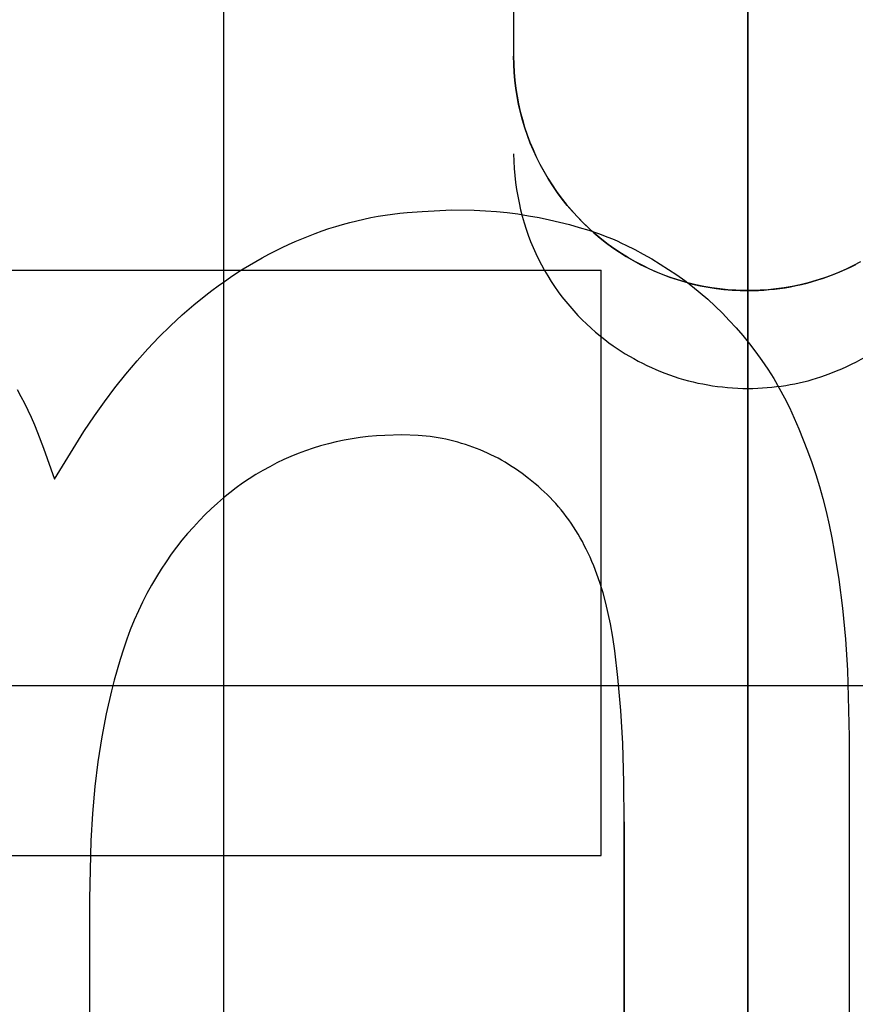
# Model space of a CAD drawing. Header units: millimetres. Extents: x -88 to 88, y -12 to 103.
# Tile 37 of 256: x -63.528 to -62.668, y 10.334 to 11.347. Entities that reach past the tile are written whole.
import ezdxf

# ---------------------------------------------------------------- set-up
doc = ezdxf.new("R2010")
doc.units = ezdxf.units.MM
doc.layers.add('Default', color=7, linetype='Continuous', true_color=0x000000)
doc.layers.add('TOP', color=7, linetype='Continuous', true_color=0xc80000)

msp = doc.modelspace()

# ---------------------------------------------------------------- linework, layer by layer
at = {"layer": 'Default', "color": 254, "true_color": 0xcad1ee}
for points in [[(-63.3179, 6.3184), (-63.3179, 12.4398)], [(-63.0195, 12.4398), (-63.0195, 11.3095)], [(-62.7782, 6.3184), (-62.7782, 12.4398)], [(-62.7782, 12.4398), (-62.7782, 6.705)], [(-62.7782, 12.4398), (-62.7782, 6.3184)], [(-63.0195, 11.3095), (-63.0193, 11.3012), (-63.0189, 11.293), (-63.0182, 11.2848), (-63.0172, 11.2766), (-63.016, 11.2685), (-63.0144, 11.2604), (-63.0126, 11.2524), (-63.0105, 11.2444), (-63.0082, 11.2365), (-63.0055, 11.2287), (-63.0027, 11.221), (-62.9995, 11.2134), (-62.9961, 11.2059), (-62.9924, 11.1985), (-62.9885, 11.1912), (-62.9843, 11.1841), (-62.9799, 11.1771), (-62.9753, 11.1703), (-62.9704, 11.1637), (-62.9654, 11.1572), (-62.96, 11.1509), (-62.9545, 11.1448), (-62.9488, 11.1389), (-62.9429, 11.1331), (-62.9368, 11.1276), (-62.9305, 11.1223), (-62.924, 11.1172), (-62.9173, 11.1124), (-62.9105, 11.1077), (-62.9036, 11.1033), (-62.8964, 11.0992), (-62.8892, 11.0952), (-62.8818, 11.0916), (-62.8743, 11.0882), (-62.8667, 11.085), (-62.859, 11.0821), (-62.8512, 11.0795), (-62.8433, 11.0771), (-62.8353, 11.075), (-62.8273, 11.0732), (-62.8192, 11.0717), (-62.811, 11.0704), (-62.8029, 11.0695), (-62.7946, 11.0687), (-62.7864, 11.0683), (-62.7782, 11.0682)], [(-62.6624, 11.0978), (-62.6697, 11.0939), (-62.6772, 11.0903), (-62.6849, 11.087), (-62.6926, 11.0839), (-62.7004, 11.081), (-62.7084, 11.0785), (-62.7164, 11.0762), (-62.7245, 11.0742), (-62.7326, 11.0725), (-62.7408, 11.0711), (-62.7491, 11.0699), (-62.7574, 11.0691), (-62.7657, 11.0685), (-62.774, 11.0682), (-62.7823, 11.0682), (-62.7907, 11.0685), (-62.799, 11.0691), (-62.8073, 11.0699), (-62.8155, 11.0711), (-62.8237, 11.0725), (-62.8319, 11.0742), (-62.84, 11.0762), (-62.848, 11.0785), (-62.8559, 11.081), (-62.8637, 11.0839), (-62.8715, 11.087), (-62.8791, 11.0903), (-62.8866, 11.0939), (-62.894, 11.0978), (-62.9012, 11.1019), (-62.9083, 11.1063), (-62.9153, 11.1109), (-62.922, 11.1158), (-62.9286, 11.1208), (-62.935, 11.1261), (-62.9413, 11.1317), (-62.9473, 11.1374), (-62.9532, 11.1433), (-62.9588, 11.1495), (-62.9642, 11.1558), (-62.9694, 11.1623), (-62.9744, 11.169), (-62.9791, 11.1759), (-62.9836, 11.1829), (-62.9878, 11.19), (-62.9918, 11.1973), (-62.9956, 11.2048), (-62.9991, 11.2124), (-63.0023, 11.22), (-63.0052, 11.2278), (-63.0079, 11.2357), (-63.0103, 11.2437), (-63.0125, 11.2517), (-63.0143, 11.2599), (-63.0159, 11.268), (-63.0172, 11.2763), (-63.0182, 11.2845), (-63.0189, 11.2928), (-63.0193, 11.3012), (-63.0195, 11.3095)], [(-63.4923, 10.874), (-63.4618, 10.9232), (-63.4511, 10.9392), (-63.4407, 10.9538), (-63.43, 10.9681), (-63.4188, 10.9821), (-63.4072, 10.9958), (-63.3961, 11.0082), (-63.3846, 11.0202), (-63.3728, 11.032), (-63.3606, 11.0433), (-63.3486, 11.0537), (-63.3364, 11.0636), (-63.3301, 11.0684), (-63.3237, 11.0731), (-63.3173, 11.0777), (-63.3108, 11.0822), (-63.3044, 11.0864), (-63.298, 11.0905), (-63.2915, 11.0945), (-63.2849, 11.0983), (-63.2782, 11.1021), (-63.2715, 11.1057), (-63.2647, 11.1092), (-63.2578, 11.1125), (-63.2511, 11.1157), (-63.2444, 11.1187), (-63.2375, 11.1216), (-63.2306, 11.1244), (-63.2237, 11.1271), (-63.2167, 11.1296), (-63.2097, 11.132), (-63.2026, 11.1343), (-63.1955, 11.1364), (-63.1882, 11.1383), (-63.181, 11.1401), (-63.1737, 11.1418), (-63.1664, 11.1433), (-63.159, 11.1447), (-63.1516, 11.1459), (-63.1442, 11.1469), (-63.1366, 11.1478), (-63.129, 11.1486), (-63.1138, 11.1498), (-63.0831, 11.1515)], [(-63.4923, 10.874), (-63.4618, 10.9232), (-63.4511, 10.9392), (-63.4407, 10.9538), (-63.43, 10.9681), (-63.4188, 10.9821), (-63.4072, 10.9958), (-63.3961, 11.0082), (-63.3846, 11.0202), (-63.3728, 11.032), (-63.3606, 11.0433), (-63.3486, 11.0537), (-63.3364, 11.0636), (-63.3301, 11.0684), (-63.3237, 11.0731), (-63.3173, 11.0777), (-63.3108, 11.0822), (-63.3044, 11.0864), (-63.298, 11.0905), (-63.2915, 11.0945), (-63.2849, 11.0983), (-63.2782, 11.1021), (-63.2715, 11.1057), (-63.2647, 11.1092), (-63.2578, 11.1125), (-63.2511, 11.1157), (-63.2444, 11.1187), (-63.2375, 11.1216), (-63.2306, 11.1244), (-63.2237, 11.1271), (-63.2167, 11.1296), (-63.2097, 11.132), (-63.2026, 11.1343), (-63.1955, 11.1364), (-63.1882, 11.1383), (-63.181, 11.1401), (-63.1737, 11.1418), (-63.1664, 11.1433), (-63.159, 11.1447), (-63.1516, 11.1459), (-63.1442, 11.1469), (-63.1366, 11.1478), (-63.129, 11.1486), (-63.1138, 11.1498), (-63.0831, 11.1515)], [(-63.4923, 10.874), (-63.4618, 10.9232), (-63.4511, 10.9392), (-63.4407, 10.9538), (-63.43, 10.9681), (-63.4188, 10.9821), (-63.4072, 10.9958), (-63.3961, 11.0082), (-63.3846, 11.0202), (-63.3728, 11.032), (-63.3606, 11.0433), (-63.3486, 11.0537), (-63.3364, 11.0636), (-63.3301, 11.0684), (-63.3237, 11.0731), (-63.3173, 11.0777), (-63.3108, 11.0822), (-63.3044, 11.0864), (-63.298, 11.0905), (-63.2915, 11.0945), (-63.2849, 11.0983), (-63.2782, 11.1021), (-63.2715, 11.1057), (-63.2647, 11.1092), (-63.2578, 11.1125), (-63.2511, 11.1157), (-63.2444, 11.1187), (-63.2375, 11.1216), (-63.2306, 11.1244), (-63.2237, 11.1271), (-63.2167, 11.1296), (-63.2097, 11.132), (-63.2026, 11.1343), (-63.1955, 11.1364), (-63.1882, 11.1383), (-63.181, 11.1401), (-63.1737, 11.1418), (-63.1664, 11.1433), (-63.159, 11.1447), (-63.1516, 11.1459), (-63.1442, 11.1469), (-63.1366, 11.1478), (-63.129, 11.1486), (-63.1138, 11.1498), (-63.0831, 11.1515)], [(-63.0831, 11.1515), (-63.06, 11.1509), (-63.0485, 11.1504), (-63.037, 11.1496), (-63.026, 11.1485), (-63.015, 11.1471), (-63.004, 11.1453), (-62.9931, 11.1433), (-62.9827, 11.1412), (-62.9724, 11.1388), (-62.9621, 11.1362), (-62.9519, 11.1333), (-62.942, 11.1303), (-62.9322, 11.127), (-62.9225, 11.1233), (-62.9177, 11.1214), (-62.913, 11.1193), (-62.9084, 11.1172), (-62.9038, 11.1151), (-62.8948, 11.1106), (-62.886, 11.1058), (-62.8772, 11.1008), (-62.8685, 11.0955), (-62.8599, 11.0901), (-62.8515, 11.0845), (-62.8433, 11.0786), (-62.8352, 11.0724), (-62.8273, 11.0659), (-62.8196, 11.0593), (-62.812, 11.0523), (-62.8046, 11.0451), (-62.7974, 11.0376), (-62.7903, 11.0299), (-62.7835, 11.022), (-62.7767, 11.0136), (-62.7701, 11.005), (-62.7638, 10.9962), (-62.7577, 10.9872), (-62.7517, 10.9776), (-62.746, 10.9678), (-62.7406, 10.9579), (-62.7356, 10.9478), (-62.7305, 10.9369), (-62.7257, 10.9258), (-62.7213, 10.9147), (-62.717, 10.9034), (-62.7126, 10.8912), (-62.7085, 10.8789), (-62.7047, 10.8666), (-62.7012, 10.8541), (-62.6978, 10.8407), (-62.6947, 10.8273), (-62.6919, 10.8138), (-62.6894, 10.8002), (-62.6846, 10.7709), (-62.6808, 10.7414), (-62.6778, 10.7095), (-62.6758, 10.6776), (-62.674, 10.6088)], [(-63.0831, 11.1515), (-63.06, 11.1509), (-63.0485, 11.1504), (-63.037, 11.1496), (-63.026, 11.1485), (-63.015, 11.1471), (-63.004, 11.1453), (-62.9931, 11.1433), (-62.9827, 11.1412), (-62.9724, 11.1388), (-62.9621, 11.1362), (-62.9519, 11.1333), (-62.942, 11.1303), (-62.9322, 11.127), (-62.9225, 11.1233), (-62.9177, 11.1214), (-62.913, 11.1193), (-62.9084, 11.1172), (-62.9038, 11.1151), (-62.8948, 11.1106), (-62.886, 11.1058), (-62.8772, 11.1008), (-62.8685, 11.0955), (-62.8599, 11.0901), (-62.8515, 11.0845), (-62.8433, 11.0786), (-62.8352, 11.0724), (-62.8273, 11.0659), (-62.8196, 11.0593), (-62.812, 11.0523), (-62.8046, 11.0451), (-62.7974, 11.0376), (-62.7903, 11.0299), (-62.7835, 11.022), (-62.7767, 11.0136), (-62.7701, 11.005), (-62.7638, 10.9962), (-62.7577, 10.9872), (-62.7517, 10.9776), (-62.746, 10.9678), (-62.7406, 10.9579), (-62.7356, 10.9478), (-62.7305, 10.9369), (-62.7257, 10.9258), (-62.7213, 10.9147), (-62.717, 10.9034), (-62.7126, 10.8912), (-62.7085, 10.8789), (-62.7047, 10.8666), (-62.7012, 10.8541), (-62.6978, 10.8407), (-62.6947, 10.8273), (-62.6919, 10.8138), (-62.6894, 10.8002), (-62.6846, 10.7709), (-62.6808, 10.7414), (-62.6778, 10.7095), (-62.6758, 10.6776), (-62.674, 10.6088)], [(-63.0831, 11.1515), (-63.06, 11.1509), (-63.0485, 11.1504), (-63.037, 11.1496), (-63.026, 11.1485), (-63.015, 11.1471), (-63.004, 11.1453), (-62.9931, 11.1433), (-62.9827, 11.1412), (-62.9724, 11.1388), (-62.9621, 11.1362), (-62.9519, 11.1333), (-62.942, 11.1303), (-62.9322, 11.127), (-62.9225, 11.1233), (-62.9177, 11.1214), (-62.913, 11.1193), (-62.9084, 11.1172), (-62.9038, 11.1151), (-62.8948, 11.1106), (-62.886, 11.1058), (-62.8772, 11.1008), (-62.8685, 11.0955), (-62.8599, 11.0901), (-62.8515, 11.0845), (-62.8433, 11.0786), (-62.8352, 11.0724), (-62.8273, 11.0659), (-62.8196, 11.0593), (-62.812, 11.0523), (-62.8046, 11.0451), (-62.7974, 11.0376), (-62.7903, 11.0299), (-62.7835, 11.022), (-62.7767, 11.0136), (-62.7701, 11.005), (-62.7638, 10.9962), (-62.7577, 10.9872), (-62.7517, 10.9776), (-62.746, 10.9678), (-62.7406, 10.9579), (-62.7356, 10.9478), (-62.7305, 10.9369), (-62.7257, 10.9258), (-62.7213, 10.9147), (-62.717, 10.9034), (-62.7126, 10.8912), (-62.7085, 10.8789), (-62.7047, 10.8666), (-62.7012, 10.8541), (-62.6978, 10.8407), (-62.6947, 10.8273), (-62.6919, 10.8138), (-62.6894, 10.8002), (-62.6846, 10.7709), (-62.6808, 10.7414), (-62.6778, 10.7095), (-62.6758, 10.6776), (-62.674, 10.6088)], [(-62.7782, 11.0682), (-62.7728, 11.0682), (-62.7674, 11.0684), (-62.762, 11.0687), (-62.7565, 11.0692), (-62.751, 11.0697), (-62.7454, 11.0704), (-62.7399, 11.0712), (-62.7343, 11.0722), (-62.7287, 11.0733), (-62.723, 11.0746), (-62.7174, 11.076), (-62.7118, 11.0775), (-62.7062, 11.0792), (-62.7005, 11.081), (-62.6949, 11.083), (-62.6894, 11.0851), (-62.6838, 11.0874), (-62.6783, 11.0898), (-62.6728, 11.0924), (-62.6673, 11.0951)], [(-63.5305, 10.9663), (-63.5267, 10.9593), (-63.5231, 10.9522), (-63.5196, 10.9451), (-63.5163, 10.9378), (-63.5129, 10.93), (-63.5096, 10.9221), (-63.5036, 10.9062), (-63.4923, 10.874)], [(-63.5305, 10.9663), (-63.5267, 10.9593), (-63.5231, 10.9522), (-63.5196, 10.9451), (-63.5163, 10.9378), (-63.5129, 10.93), (-63.5096, 10.9221), (-63.5036, 10.9062), (-63.4923, 10.874)], [(-63.5305, 10.9663), (-63.5267, 10.9593), (-63.5231, 10.9522), (-63.5196, 10.9451), (-63.5163, 10.9378), (-63.5129, 10.93), (-63.5096, 10.9221), (-63.5036, 10.9062), (-63.4923, 10.874)], [(-63.1347, 10.9197), (-63.152, 10.9191), (-63.1606, 10.9186), (-63.1691, 10.9179), (-63.1774, 10.9169), (-63.1857, 10.9157), (-63.194, 10.9142), (-63.2022, 10.9125), (-63.2102, 10.9106), (-63.2182, 10.9084), (-63.226, 10.9061), (-63.2339, 10.9034), (-63.2413, 10.9006), (-63.2487, 10.8975), (-63.2561, 10.8943), (-63.2633, 10.8908), (-63.2706, 10.887), (-63.2778, 10.883), (-63.2848, 10.8788), (-63.2918, 10.8745), (-63.2986, 10.8699), (-63.3052, 10.8651), (-63.3117, 10.8602), (-63.318, 10.855), (-63.3245, 10.8494), (-63.3308, 10.8436), (-63.3369, 10.8376), (-63.3429, 10.8315), (-63.3491, 10.8249), (-63.3551, 10.8182), (-63.3609, 10.8114), (-63.3665, 10.8043), (-63.372, 10.7969), (-63.3773, 10.7892), (-63.3824, 10.7815), (-63.3873, 10.7735), (-63.3923, 10.765), (-63.397, 10.7564), (-63.4016, 10.7476), (-63.4058, 10.7387), (-63.4101, 10.729), (-63.4141, 10.7192), (-63.4178, 10.7093), (-63.4212, 10.6993), (-63.4246, 10.6887), (-63.4278, 10.6779), (-63.4307, 10.6672), (-63.4334, 10.6563), (-63.4388, 10.6326), (-63.4434, 10.6088), (-63.4475, 10.5833), (-63.4506, 10.5577), (-63.4531, 10.5299), (-63.4547, 10.502), (-63.4561, 10.4423)], [(-63.1347, 10.9197), (-63.152, 10.9191), (-63.1606, 10.9186), (-63.1691, 10.9179), (-63.1774, 10.9169), (-63.1857, 10.9157), (-63.194, 10.9142), (-63.2022, 10.9125), (-63.2102, 10.9106), (-63.2182, 10.9084), (-63.226, 10.9061), (-63.2339, 10.9034), (-63.2413, 10.9006), (-63.2487, 10.8975), (-63.2561, 10.8943), (-63.2633, 10.8908), (-63.2706, 10.887), (-63.2778, 10.883), (-63.2848, 10.8788), (-63.2918, 10.8745), (-63.2986, 10.8699), (-63.3052, 10.8651), (-63.3117, 10.8602), (-63.318, 10.855), (-63.3245, 10.8494), (-63.3308, 10.8436), (-63.3369, 10.8376), (-63.3429, 10.8315), (-63.3491, 10.8249), (-63.3551, 10.8182), (-63.3609, 10.8114), (-63.3665, 10.8043), (-63.372, 10.7969), (-63.3773, 10.7892), (-63.3824, 10.7815), (-63.3873, 10.7735), (-63.3923, 10.765), (-63.397, 10.7564), (-63.4016, 10.7476), (-63.4058, 10.7387), (-63.4101, 10.729), (-63.4141, 10.7192), (-63.4178, 10.7093), (-63.4212, 10.6993), (-63.4246, 10.6887), (-63.4278, 10.6779), (-63.4307, 10.6672), (-63.4334, 10.6563), (-63.4388, 10.6326), (-63.4434, 10.6088), (-63.4475, 10.5833), (-63.4506, 10.5577), (-63.4531, 10.5299), (-63.4547, 10.502), (-63.4561, 10.4423)], [(-63.1347, 10.9197), (-63.152, 10.9191), (-63.1606, 10.9186), (-63.1691, 10.9179), (-63.1774, 10.9169), (-63.1857, 10.9157), (-63.194, 10.9142), (-63.2022, 10.9125), (-63.2102, 10.9106), (-63.2182, 10.9084), (-63.226, 10.9061), (-63.2339, 10.9034), (-63.2413, 10.9006), (-63.2487, 10.8975), (-63.2561, 10.8943), (-63.2633, 10.8908), (-63.2706, 10.887), (-63.2778, 10.883), (-63.2848, 10.8788), (-63.2918, 10.8745), (-63.2986, 10.8699), (-63.3052, 10.8651), (-63.3117, 10.8602), (-63.318, 10.855), (-63.3245, 10.8494), (-63.3308, 10.8436), (-63.3369, 10.8376), (-63.3429, 10.8315), (-63.3491, 10.8249), (-63.3551, 10.8182), (-63.3609, 10.8114), (-63.3665, 10.8043), (-63.372, 10.7969), (-63.3773, 10.7892), (-63.3824, 10.7815), (-63.3873, 10.7735), (-63.3923, 10.765), (-63.397, 10.7564), (-63.4016, 10.7476), (-63.4058, 10.7387), (-63.4101, 10.729), (-63.4141, 10.7192), (-63.4178, 10.7093), (-63.4212, 10.6993), (-63.4246, 10.6887), (-63.4278, 10.6779), (-63.4307, 10.6672), (-63.4334, 10.6563), (-63.4388, 10.6326), (-63.4434, 10.6088), (-63.4475, 10.5833), (-63.4506, 10.5577), (-63.4531, 10.5299), (-63.4547, 10.502), (-63.4561, 10.4423)], [(-62.9057, 10.5215), (-62.906, 10.5618), (-62.9071, 10.602), (-62.9091, 10.636), (-62.9121, 10.6699), (-62.9153, 10.6976), (-62.9173, 10.7114), (-62.9198, 10.7251), (-62.922, 10.7359), (-62.9245, 10.7466), (-62.9274, 10.7572), (-62.929, 10.7624), (-62.9306, 10.7677), (-62.9337, 10.7764), (-62.937, 10.7851), (-62.9388, 10.7894), (-62.9407, 10.7937), (-62.9426, 10.7979), (-62.9447, 10.8021), (-62.9467, 10.806), (-62.9487, 10.8099), (-62.9509, 10.8138), (-62.9531, 10.8176), (-62.9554, 10.8214), (-62.9578, 10.8251), (-62.9602, 10.8288), (-62.9628, 10.8324), (-62.9653, 10.8358), (-62.9679, 10.8392), (-62.9706, 10.8425), (-62.9733, 10.8458), (-62.9761, 10.849), (-62.979, 10.8521), (-62.9819, 10.8552), (-62.9849, 10.8582), (-62.988, 10.8611), (-62.9911, 10.864), (-62.9942, 10.8668), (-62.9974, 10.8695), (-63.0007, 10.8722), (-63.004, 10.8748), (-63.0107, 10.8799), (-63.0176, 10.8847), (-63.0211, 10.887), (-63.0246, 10.8893), (-63.0282, 10.8915), (-63.0319, 10.8936), (-63.0355, 10.8956), (-63.0392, 10.8976), (-63.0429, 10.8993), (-63.0465, 10.901), (-63.0502, 10.9027), (-63.0539, 10.9042), (-63.0577, 10.9057), (-63.0615, 10.9071), (-63.0691, 10.9098), (-63.0731, 10.911), (-63.077, 10.9122), (-63.081, 10.9133), (-63.085, 10.9143), (-63.0891, 10.9153), (-63.0931, 10.9161), (-63.0972, 10.9168), (-63.1012, 10.9175), (-63.1054, 10.918), (-63.1096, 10.9184), (-63.1179, 10.9191), (-63.1347, 10.9197)], [(-62.9057, 10.5215), (-62.906, 10.5618), (-62.9071, 10.602), (-62.9091, 10.636), (-62.9121, 10.6699), (-62.9153, 10.6976), (-62.9173, 10.7114), (-62.9198, 10.7251), (-62.922, 10.7359), (-62.9245, 10.7466), (-62.9274, 10.7572), (-62.929, 10.7624), (-62.9306, 10.7677), (-62.9337, 10.7764), (-62.937, 10.7851), (-62.9388, 10.7894), (-62.9407, 10.7937), (-62.9426, 10.7979), (-62.9447, 10.8021), (-62.9467, 10.806), (-62.9487, 10.8099), (-62.9509, 10.8138), (-62.9531, 10.8176), (-62.9554, 10.8214), (-62.9578, 10.8251), (-62.9602, 10.8288), (-62.9628, 10.8324), (-62.9653, 10.8358), (-62.9679, 10.8392), (-62.9706, 10.8425), (-62.9733, 10.8458), (-62.9761, 10.849), (-62.979, 10.8521), (-62.9819, 10.8552), (-62.9849, 10.8582), (-62.988, 10.8611), (-62.9911, 10.864), (-62.9942, 10.8668), (-62.9974, 10.8695), (-63.0007, 10.8722), (-63.004, 10.8748), (-63.0107, 10.8799), (-63.0176, 10.8847), (-63.0211, 10.887), (-63.0246, 10.8893), (-63.0282, 10.8915), (-63.0319, 10.8936), (-63.0355, 10.8956), (-63.0392, 10.8976), (-63.0429, 10.8993), (-63.0465, 10.901), (-63.0502, 10.9027), (-63.0539, 10.9042), (-63.0577, 10.9057), (-63.0615, 10.9071), (-63.0691, 10.9098), (-63.0731, 10.911), (-63.077, 10.9122), (-63.081, 10.9133), (-63.085, 10.9143), (-63.0891, 10.9153), (-63.0931, 10.9161), (-63.0972, 10.9168), (-63.1012, 10.9175), (-63.1054, 10.918), (-63.1096, 10.9184), (-63.1179, 10.9191), (-63.1347, 10.9197)], [(-62.9057, 10.5215), (-62.906, 10.5618), (-62.9071, 10.602), (-62.9091, 10.636), (-62.9121, 10.6699), (-62.9153, 10.6976), (-62.9173, 10.7114), (-62.9198, 10.7251), (-62.922, 10.7359), (-62.9245, 10.7466), (-62.9274, 10.7572), (-62.929, 10.7624), (-62.9306, 10.7677), (-62.9337, 10.7764), (-62.937, 10.7851), (-62.9388, 10.7894), (-62.9407, 10.7937), (-62.9426, 10.7979), (-62.9447, 10.8021), (-62.9467, 10.806), (-62.9487, 10.8099), (-62.9509, 10.8138), (-62.9531, 10.8176), (-62.9554, 10.8214), (-62.9578, 10.8251), (-62.9602, 10.8288), (-62.9628, 10.8324), (-62.9653, 10.8358), (-62.9679, 10.8392), (-62.9706, 10.8425), (-62.9733, 10.8458), (-62.9761, 10.849), (-62.979, 10.8521), (-62.9819, 10.8552), (-62.9849, 10.8582), (-62.988, 10.8611), (-62.9911, 10.864), (-62.9942, 10.8668), (-62.9974, 10.8695), (-63.0007, 10.8722), (-63.004, 10.8748), (-63.0107, 10.8799), (-63.0176, 10.8847), (-63.0211, 10.887), (-63.0246, 10.8893), (-63.0282, 10.8915), (-63.0319, 10.8936), (-63.0355, 10.8956), (-63.0392, 10.8976), (-63.0429, 10.8993), (-63.0465, 10.901), (-63.0502, 10.9027), (-63.0539, 10.9042), (-63.0577, 10.9057), (-63.0615, 10.9071), (-63.0691, 10.9098), (-63.0731, 10.911), (-63.077, 10.9122), (-63.081, 10.9133), (-63.085, 10.9143), (-63.0891, 10.9153), (-63.0931, 10.9161), (-63.0972, 10.9168), (-63.1012, 10.9175), (-63.1054, 10.918), (-63.1096, 10.9184), (-63.1179, 10.9191), (-63.1347, 10.9197)], [(-66.7152, 10.6618), (-54.7772, 10.6618)], [(-62.674, 10.6088), (-62.674, 9.5004)], [(-62.674, 10.6088), (-62.674, 9.5004)], [(-62.674, 10.6088), (-62.674, 9.5004)], [(-62.9057, 9.5004), (-62.9057, 10.5215)], [(-62.9057, 9.5004), (-62.9057, 10.5215)], [(-62.9057, 10.5215), (-62.9057, 9.5004)], [(-63.4561, 10.4423), (-63.4561, 9.5004)], [(-63.4561, 10.4423), (-63.4561, 9.5004)], [(-63.4561, 10.4423), (-63.4561, 9.5004)]]:
    msp.add_lwpolyline(points, dxfattribs=at)
at = {"layer": 'Default', "color": 254, "true_color": 0xcad1ee, "extrusion": (1, 0, 0)}
for points in [[(12.4398, 1.6405), (11.3222, 1.6405)], [(11.3222, 1.8818), (12.4398, 1.8818)], [(11.6783, 0.2116), (5.1033, -2.9631)], [(5.1033, -2.9631), (11.6783, 0.2116)], [(5.1033, -2.9631), (11.6783, 0.2116)], [(4.7957, -2.7229), (11.5261, 0.5268)], [(4.7957, -2.7229), (11.5261, 0.5268)], [(11.5261, 0.5268), (4.7957, -2.7229)], [(11.3095, 1.6278), (11.3095, -2.4898)], [(11.1515, 8.2572), (11.1515, 8.308)], [(11.1496, 8.2572), (11.1496, 8.308)], [(11.1469, 8.2572), (11.1469, 8.308)], [(11.1433, 8.2572), (11.1433, 8.308)], [(11.1343, 8.2572), (11.1343, 8.308)], [(11.1333, 8.2572), (11.1333, 8.308)], [(11.1193, 8.2572), (11.1193, 8.308)], [(11.1125, 8.2572), (11.1125, 8.308)], [(11.1008, 8.2572), (11.1008, 8.308)], [(11.0822, 8.2572), (11.0822, 8.308)], [(11.0786, 8.2572), (11.0786, 8.308)], [(11.0682, 1.6278), (11.0682, -2.4982)], [(11.0523, 8.2572), (11.0523, 8.308)], [(11.0433, 8.2572), (11.0433, 8.308)], [(11.022, 8.2572), (11.022, 8.308)], [(10.9958, 8.2572), (10.9958, 8.308)], [(10.9872, 8.2572), (10.9872, 8.308)], [(10.9478, 8.2572), (10.9478, 8.308)], [(10.9378, 8.2572), (10.9378, 8.308)], [(10.9392, 8.2572), (10.9392, 8.308)], [(10.9179, 8.2572), (10.9179, 8.308)], [(10.9197, 8.2572), (10.9197, 8.308)], [(10.9175, 8.2572), (10.9175, 8.308)], [(10.9125, 8.2572), (10.9125, 8.308)], [(10.9098, 8.2572), (10.9098, 8.308)], [(10.9034, 8.2572), (10.9034, 8.308)], [(10.8976, 8.2572), (10.8976, 8.308)], [(10.9034, 8.2572), (10.9034, 8.308)], [(10.8908, 8.2572), (10.8908, 8.308)], [(10.874, 8.2572), (10.874, 8.308)], [(10.8745, 8.2572), (10.8745, 8.308)], [(10.8799, 8.2572), (10.8799, 8.308)], [(10.855, 8.2572), (10.855, 8.308)], [(10.8582, 8.2572), (10.8582, 8.308)], [(10.8541, 8.2572), (10.8541, 8.308)], [(10.8315, 8.2572), (10.8315, 8.308)], [(10.8324, 8.2572), (10.8324, 8.308)], [(10.8043, 8.2572), (10.8043, 8.308)], [(10.8021, 8.2572), (10.8021, 8.308)], [(10.8002, 8.2572), (10.8002, 8.308)], [(10.7735, 8.2572), (10.7735, 8.308)], [(10.7677, 8.2572), (10.7677, 8.308)], [(10.7387, 8.2572), (10.7387, 8.308)], [(10.7414, 8.2572), (10.7414, 8.308)], [(10.7251, 8.2572), (10.7251, 8.308)], [(10.6993, 8.2572), (10.6993, 8.308)], [(10.6776, 8.2572), (10.6776, 8.308)], [(10.6699, 8.2572), (10.6699, 8.308)], [(10.6563, 8.2572), (10.6563, 8.308)], [(10.6088, 8.2572), (10.6088, 8.308)], [(10.602, 8.2572), (10.602, 8.308)], [(10.6088, 8.2572), (10.6088, 8.308)], [(10.5577, 8.2572), (10.5577, 8.308)], [(10.5215, 8.2572), (10.5215, 8.308)], [(10.502, 8.2572), (10.502, 8.308)], [(10.4423, 8.2572), (10.4423, 8.308)]]:
    msp.add_lwpolyline(points, dxfattribs=at)
at = {"layer": 'Default', "color": 254, "true_color": 0xcad1ee, "extrusion": (1, 3.29303e-10, 1.14995e-11)}
msp.add_lwpolyline([(12.4398, -2.4503), (11.3095, -2.4898)], dxfattribs=at)
at = {"layer": 'Default', "color": 254, "true_color": 0xcad1ee, "extrusion": (-1.21873e-13, 1, 3.95286e-11)}
msp.add_lwpolyline([(63.0195, 1.6405), (63.0193, 1.6487), (63.0189, 1.657), (63.0182, 1.6652), (63.0172, 1.6734), (63.016, 1.6815), (63.0144, 1.6896), (63.0126, 1.6976), (63.0105, 1.7056), (63.0082, 1.7135), (63.0055, 1.7213), (63.0027, 1.729), (62.9995, 1.7366), (62.9961, 1.7441), (62.9924, 1.7515), (62.9885, 1.7588), (62.9843, 1.7659), (62.9799, 1.7728), (62.9753, 1.7797), (62.9704, 1.7863), (62.9654, 1.7928), (62.96, 1.7991), (62.9545, 1.8052), (62.9488, 1.8111), (62.9429, 1.8169), (62.9368, 1.8224), (62.9305, 1.8277), (62.924, 1.8328), (62.9173, 1.8376), (62.9105, 1.8423), (62.9036, 1.8467), (62.8964, 1.8508), (62.8892, 1.8547), (62.8818, 1.8584), (62.8743, 1.8618), (62.8667, 1.865), (62.859, 1.8679), (62.8512, 1.8705), (62.8433, 1.8729), (62.8353, 1.8749), (62.8273, 1.8768), (62.8192, 1.8783), (62.811, 1.8796), (62.8029, 1.8805), (62.7946, 1.8812), (62.7864, 1.8817), (62.7782, 1.8818)], dxfattribs=at)
at = {"layer": 'Default', "color": 254, "true_color": 0xcad1ee, "extrusion": (1, -5.59482e-13, -5.59482e-13)}
msp.add_lwpolyline([(11.3222, 1.6405), (11.3219, 1.6405), (11.3216, 1.6405), (11.3213, 1.6405), (11.321, 1.6404), (11.3208, 1.6404), (11.3205, 1.6404), (11.3202, 1.6403), (11.3199, 1.6403), (11.3196, 1.6402), (11.3193, 1.6402), (11.319, 1.6401), (11.3187, 1.64), (11.3184, 1.6399), (11.3181, 1.6398), (11.3178, 1.6397), (11.3175, 1.6396), (11.3172, 1.6395), (11.3169, 1.6394), (11.3166, 1.6392), (11.3164, 1.6391), (11.3161, 1.6389), (11.3158, 1.6388), (11.3155, 1.6386), (11.3152, 1.6384), (11.315, 1.6382), (11.3147, 1.6381), (11.3144, 1.6379), (11.3142, 1.6377), (11.3139, 1.6374), (11.3137, 1.6372), (11.3134, 1.637), (11.3132, 1.6368), (11.313, 1.6365), (11.3128, 1.6363), (11.3125, 1.6361), (11.3123, 1.6358), (11.3121, 1.6355), (11.3119, 1.6353), (11.3117, 1.635), (11.3116, 1.6347), (11.3114, 1.6345), (11.3112, 1.6342), (11.3111, 1.6339), (11.3109, 1.6336), (11.3108, 1.6333), (11.3106, 1.6331), (11.3105, 1.6328), (11.3104, 1.6325), (11.3103, 1.6322), (11.3102, 1.6319), (11.3101, 1.6316), (11.31, 1.6313), (11.3099, 1.631), (11.3098, 1.6307), (11.3098, 1.6304), (11.3097, 1.6301), (11.3096, 1.6298), (11.3096, 1.6295), (11.3096, 1.6292), (11.3095, 1.6289), (11.3095, 1.6287), (11.3095, 1.6284), (11.3095, 1.6281), (11.3095, 1.6278)], dxfattribs=at)
at = {"layer": 'Default', "color": 254, "true_color": 0xcad1ee, "extrusion": (1, -1.98496e-13, 8.22196e-14)}
msp.add_lwpolyline([(11.3222, 1.8111), (11.3181, 1.8111), (11.314, 1.8109), (11.3099, 1.8107), (11.3057, 1.8104), (11.3015, 1.81), (11.2973, 1.8094), (11.2931, 1.8088), (11.2888, 1.8081), (11.2846, 1.8072), (11.2803, 1.8063), (11.276, 1.8052), (11.2717, 1.804), (11.2675, 1.8028), (11.2632, 1.8014), (11.2589, 1.7999), (11.2547, 1.7983), (11.2505, 1.7965), (11.2463, 1.7947), (11.2421, 1.7927), (11.238, 1.7906), (11.2339, 1.7885), (11.2298, 1.7862), (11.2258, 1.7838), (11.2219, 1.7812), (11.218, 1.7786), (11.2141, 1.7759), (11.2103, 1.7731), (11.2066, 1.7701), (11.203, 1.7671), (11.1994, 1.764), (11.196, 1.7607), (11.1926, 1.7574), (11.1892, 1.754), (11.186, 1.7505), (11.1829, 1.747), (11.1799, 1.7433), (11.1769, 1.7396), (11.1741, 1.7359), (11.1714, 1.732), (11.1687, 1.7281), (11.1662, 1.7242), (11.1638, 1.7202), (11.1615, 1.7161), (11.1593, 1.712), (11.1573, 1.7079), (11.1553, 1.7037), (11.1535, 1.6995), (11.1517, 1.6953), (11.1501, 1.691), (11.1486, 1.6868), (11.1472, 1.6825), (11.1459, 1.6782), (11.1448, 1.674), (11.1437, 1.6697), (11.1428, 1.6654), (11.1419, 1.6612), (11.1412, 1.6569), (11.1406, 1.6527), (11.14, 1.6485), (11.1396, 1.6443), (11.1393, 1.6401), (11.139, 1.636), (11.1389, 1.6319), (11.1389, 1.6278)], dxfattribs=at)
at = {"layer": 'Default', "color": 254, "true_color": 0xcad1ee, "extrusion": (1.0434e-13, 1, -5.39372e-11)}
msp.add_lwpolyline([(62.7782, 1.8818), (62.7699, 1.8817), (62.7617, 1.8812), (62.7535, 1.8805), (62.7453, 1.8796), (62.7372, 1.8783), (62.7291, 1.8768), (62.721, 1.8749), (62.7131, 1.8729), (62.7052, 1.8705), (62.6974, 1.8679), (62.6897, 1.865), (62.682, 1.8618), (62.6745, 1.8584), (62.6672, 1.8547), (62.6599, 1.8508), (62.6528, 1.8467), (62.6458, 1.8423), (62.639, 1.8376), (62.6324, 1.8328), (62.6259, 1.8277), (62.6196, 1.8224), (62.6135, 1.8169), (62.6076, 1.8111), (62.6018, 1.8052), (62.5963, 1.7991), (62.591, 1.7928), (62.5859, 1.7863), (62.581, 1.7797), (62.5764, 1.7728), (62.572, 1.7659), (62.5678, 1.7588), (62.5639, 1.7515), (62.5603, 1.7441), (62.5569, 1.7366), (62.5537, 1.729), (62.5508, 1.7213), (62.5482, 1.7135), (62.5458, 1.7056), (62.5437, 1.6976), (62.5419, 1.6896), (62.5404, 1.6815), (62.5391, 1.6734), (62.5381, 1.6652), (62.5374, 1.657), (62.537, 1.6487), (62.5369, 1.6405)], dxfattribs=at)
at = {"layer": 'Default', "color": 254, "true_color": 0xcad1ee, "extrusion": (1, -3.28532e-11, -3.27181e-11)}
msp.add_lwpolyline([(11.3222, 1.8818), (11.3165, 1.8817), (11.3109, 1.8815), (11.3051, 1.8812), (11.2994, 1.8808), (11.2936, 1.8802), (11.2877, 1.8795), (11.2819, 1.8786), (11.276, 1.8776), (11.2701, 1.8764), (11.2641, 1.8751), (11.2582, 1.8736), (11.2523, 1.872), (11.2464, 1.8702), (11.2405, 1.8683), (11.2346, 1.8662), (11.2287, 1.864), (11.2228, 1.8616), (11.217, 1.859), (11.2113, 1.8563), (11.2055, 1.8534), (11.1999, 1.8504), (11.1942, 1.8472), (11.1887, 1.8439), (11.1832, 1.8404), (11.1778, 1.8368), (11.1725, 1.833), (11.1672, 1.8291), (11.1621, 1.825), (11.1571, 1.8208), (11.1521, 1.8165), (11.1473, 1.812), (11.1426, 1.8074), (11.138, 1.8027), (11.1335, 1.7979), (11.1292, 1.7929), (11.125, 1.7879), (11.1209, 1.7828), (11.117, 1.7775), (11.1132, 1.7722), (11.1096, 1.7668), (11.1061, 1.7613), (11.1028, 1.7558), (11.0996, 1.7501), (11.0966, 1.7445), (11.0937, 1.7387), (11.091, 1.733), (11.0884, 1.7271), (11.086, 1.7213), (11.0838, 1.7154), (11.0817, 1.7095), (11.0798, 1.7036), (11.078, 1.6977), (11.0764, 1.6918), (11.0749, 1.6858), (11.0736, 1.6799), (11.0724, 1.674), (11.0714, 1.6681), (11.0705, 1.6623), (11.0698, 1.6564), (11.0692, 1.6506), (11.0688, 1.6449), (11.0684, 1.6391), (11.0682, 1.6334), (11.0682, 1.6278)], dxfattribs=at)
at = {"layer": 'Default', "color": 254, "true_color": 0xcad1ee, "extrusion": (-5.18069e-10, 0.707107, 0.707107)}
msp.add_lwpolyline([(62.7782, -6.601), (62.7835, -6.601), (62.7889, -6.6012), (62.7944, -6.6015), (62.7999, -6.6019), (62.8054, -6.6025), (62.8109, -6.6032), (62.8165, -6.604), (62.8221, -6.605), (62.8277, -6.6061), (62.8333, -6.6074), (62.8389, -6.6087), (62.8446, -6.6103), (62.8502, -6.612), (62.8558, -6.6138), (62.8614, -6.6158), (62.867, -6.6179), (62.8726, -6.6202), (62.8781, -6.6226), (62.8836, -6.6252), (62.889, -6.6279), (62.8944, -6.6308), (62.8997, -6.6338), (62.905, -6.637), (62.9102, -6.6403), (62.9154, -6.6438), (62.9204, -6.6473), (62.9254, -6.6511), (62.9303, -6.6549), (62.9351, -6.6589), (62.9397, -6.663), (62.9443, -6.6673), (62.9488, -6.6716), (62.9532, -6.6761), (62.9574, -6.6807), (62.9615, -6.6854), (62.9655, -6.6902), (62.9694, -6.6951), (62.9731, -6.7), (62.9767, -6.7051), (62.9801, -6.7102), (62.9835, -6.7154), (62.9866, -6.7207), (62.9896, -6.726), (62.9925, -6.7314), (62.9952, -6.7369), (62.9978, -6.7424), (63.0003, -6.7479), (63.0025, -6.7534), (63.0047, -6.759), (63.0066, -6.7646), (63.0085, -6.7702), (63.0102, -6.7759), (63.0117, -6.7815), (63.0131, -6.7871), (63.0143, -6.7927), (63.0154, -6.7984), (63.0164, -6.804), (63.0172, -6.8095), (63.0179, -6.8151), (63.0185, -6.8206), (63.0189, -6.8261), (63.0192, -6.8315), (63.0194, -6.8369), (63.0195, -6.8423)], dxfattribs=at)
at = {"layer": 'Default', "color": 254, "true_color": 0xcad1ee, "extrusion": (5.18066e-10, 0.707107, 0.707107)}
msp.add_lwpolyline([(62.7782, -6.601), (62.7728, -6.601), (62.7674, -6.6012), (62.762, -6.6015), (62.7565, -6.6019), (62.751, -6.6025), (62.7454, -6.6032), (62.7399, -6.604), (62.7343, -6.605), (62.7287, -6.6061), (62.723, -6.6074), (62.7174, -6.6087), (62.7118, -6.6103), (62.7062, -6.612), (62.7005, -6.6138), (62.6949, -6.6158), (62.6894, -6.6179), (62.6838, -6.6202), (62.6783, -6.6226), (62.6728, -6.6252), (62.6673, -6.6279), (62.662, -6.6308), (62.6566, -6.6338), (62.6513, -6.637), (62.6461, -6.6403), (62.641, -6.6438), (62.6359, -6.6473), (62.631, -6.6511), (62.6261, -6.6549), (62.6213, -6.6589), (62.6166, -6.663), (62.612, -6.6673), (62.6076, -6.6716), (62.6032, -6.6761), (62.599, -6.6807), (62.5948, -6.6854), (62.5908, -6.6902), (62.587, -6.6951), (62.5833, -6.7), (62.5797, -6.7051), (62.5762, -6.7102), (62.5729, -6.7154), (62.5697, -6.7207), (62.5667, -6.726), (62.5638, -6.7314), (62.5611, -6.7369), (62.5585, -6.7424), (62.5561, -6.7479), (62.5538, -6.7534), (62.5517, -6.759), (62.5497, -6.7646), (62.5479, -6.7702), (62.5462, -6.7759), (62.5447, -6.7815), (62.5433, -6.7871), (62.542, -6.7927), (62.5409, -6.7984), (62.5399, -6.804), (62.5391, -6.8095), (62.5384, -6.8151), (62.5379, -6.8206), (62.5374, -6.8261), (62.5371, -6.8315), (62.5369, -6.8369), (62.5369, -6.8423)], dxfattribs=at)
at = {"layer": 'Default', "color": 254, "true_color": 0xcad1ee, "extrusion": (-1.73172e-09, -0.034899, 0.999391)}
msp.add_lwpolyline([(-63.0195, 11.2157), (-63.0193, 11.2082), (-63.0189, 11.2008), (-63.0183, 11.1935), (-63.0175, 11.1863), (-63.0165, 11.1791), (-63.0153, 11.1721), (-63.0139, 11.1652), (-63.0124, 11.1583), (-63.0106, 11.1516), (-63.0087, 11.1449), (-63.0066, 11.1384), (-63.0044, 11.132), (-63.002, 11.1256), (-62.9994, 11.1194), (-62.9967, 11.1133), (-62.9938, 11.1073), (-62.9908, 11.1014), (-62.9876, 11.0957), (-62.9843, 11.09), (-62.9809, 11.0845), (-62.9773, 11.0791), (-62.9736, 11.0738), (-62.9697, 11.0687), (-62.9658, 11.0637), (-62.9617, 11.0588), (-62.9576, 11.054), (-62.9533, 11.0494), (-62.9489, 11.0449), (-62.9444, 11.0406), (-62.9398, 11.0364), (-62.9352, 11.0323), (-62.9304, 11.0284), (-62.9257, 11.0247), (-62.9213, 11.0213), (-62.917, 11.0182), (-62.9128, 11.0153), (-62.9086, 11.0126), (-62.9045, 11.01), (-62.9002, 11.0074), (-62.8958, 11.0049), (-62.8913, 11.0024), (-62.8868, 11.0001), (-62.8823, 10.9978), (-62.8777, 10.9957), (-62.873, 10.9936), (-62.8684, 10.9917), (-62.8637, 10.9898), (-62.8589, 10.9881), (-62.8542, 10.9864), (-62.8493, 10.9849), (-62.8445, 10.9835), (-62.8396, 10.9821), (-62.8347, 10.9809), (-62.8297, 10.9798), (-62.8247, 10.9788), (-62.8197, 10.9779), (-62.8146, 10.977), (-62.8095, 10.9763), (-62.8044, 10.9757), (-62.7992, 10.9752), (-62.794, 10.9748), (-62.7888, 10.9745), (-62.7835, 10.9743), (-62.7782, 10.9743)], dxfattribs=at)
at = {"layer": 'Default', "color": 254, "true_color": 0xcad1ee, "extrusion": (2.54306e-11, -0.0349, 0.999391)}
msp.add_lwpolyline([(-62.7782, 10.9743), (-62.7732, 10.9743), (-62.7682, 10.9745), (-62.7633, 10.9748), (-62.7584, 10.9751), (-62.7536, 10.9755), (-62.7488, 10.9761), (-62.744, 10.9767), (-62.7393, 10.9774), (-62.7347, 10.9782), (-62.73, 10.9791), (-62.7255, 10.98), (-62.7209, 10.9811), (-62.7164, 10.9822), (-62.712, 10.9835), (-62.7076, 10.9848), (-62.7032, 10.9862), (-62.6984, 10.9879), (-62.6929, 10.9899), (-62.6872, 10.9922), (-62.6817, 10.9945), (-62.6765, 10.9968), (-62.6715, 10.9992), (-62.6665, 11.0017), (-62.6616, 11.0042), (-62.6568, 11.0069), (-62.6522, 11.0097), (-62.6476, 11.0126), (-62.643, 11.0156), (-62.6386, 11.0186), (-62.6343, 11.0218), (-62.6301, 11.0251), (-62.6259, 11.0284), (-62.6214, 11.0322), (-62.6164, 11.0367), (-62.6113, 11.0414), (-62.6065, 11.0461), (-62.602, 11.0508), (-62.5977, 11.0555), (-62.5935, 11.0602), (-62.5895, 11.0651), (-62.5857, 11.07), (-62.582, 11.075), (-62.5784, 11.08), (-62.575, 11.0852), (-62.5718, 11.0904), (-62.5687, 11.0957), (-62.5658, 11.101), (-62.563, 11.1065), (-62.5602, 11.1124), (-62.5573, 11.119), (-62.5544, 11.1258), (-62.5518, 11.1326), (-62.5495, 11.1393), (-62.5474, 11.146), (-62.5455, 11.1528), (-62.5437, 11.1596), (-62.5422, 11.1664), (-62.5409, 11.1733), (-62.5397, 11.1803), (-62.5388, 11.1873), (-62.538, 11.1943), (-62.5374, 11.2014), (-62.5371, 11.2085), (-62.5369, 11.2157)], dxfattribs=at)
at = {"layer": 'TOP', "color": 254, "true_color": 0xcad1ee, "extrusion": (1, 0, 0)}
for points in [[(11.3719, 12.6122), (10.175, 12.5697)], [(11.0891, 12.8883), (11.0891, 12.5879)], [(10.4867, 12.8766), (11.0891, 12.898)], [(11.0891, 12.5976), (10.4867, 12.5762)], [(10.7879, 12.5869), (10.7879, 12.8873)]]:
    msp.add_lwpolyline(points, dxfattribs=at)
at = {"layer": 'TOP', "color": 254, "true_color": 0xcad1ee}
for points in [[(-63.5379, 11.0893), (-63.528, 11.0891)], [(-63.528, 11.0891), (-62.9295, 11.0891)], [(-62.9295, 10.4867), (-62.9295, 11.0891)], [(-65.7889, 10.4867), (-62.9295, 10.4867)]]:
    msp.add_lwpolyline(points, dxfattribs=at)
at = {"layer": 'TOP', "color": 254, "true_color": 0xcad1ee, "extrusion": (-9.79727e-08, 1, -3.18672e-09)}
msp.add_lwpolyline([(62.9295, 12.898), (63.528, 12.8785)], dxfattribs=at)
at = {"layer": 'TOP', "color": 254, "true_color": 0xcad1ee, "extrusion": (-1.28102e-07, 1, -4.16737e-09)}
msp.add_lwpolyline([(63.528, 12.5782), (62.9295, 12.5976)], dxfattribs=at)
at = {"layer": 'TOP', "color": 254, "true_color": 0xcad1ee, "extrusion": (1, -1.24993e-15, 2.2863e-08)}
msp.add_lwpolyline([(11.0891, 12.5976), (11.0891, 12.898)], dxfattribs=at)
at = {"layer": 'TOP', "color": 254, "true_color": 0xcad1ee, "extrusion": (-9.97247e-08, 1, -3.30162e-09)}
msp.add_lwpolyline([(65.7889, 12.7819), (62.9295, 12.8766)], dxfattribs=at)
at = {"layer": 'TOP', "color": 254, "true_color": 0xcad1ee, "extrusion": (0, 1, 0)}
msp.add_lwpolyline([(62.9295, 12.5762), (65.7889, 12.4815)], dxfattribs=at)
at = {"layer": 'TOP', "color": 254, "true_color": 0xcad1ee, "extrusion": (1, 1.03423e-14, 2.2863e-08)}
msp.add_lwpolyline([(10.4867, 12.5762), (10.4867, 12.8766)], dxfattribs=at)

doc.saveas('drawing.dxf')
